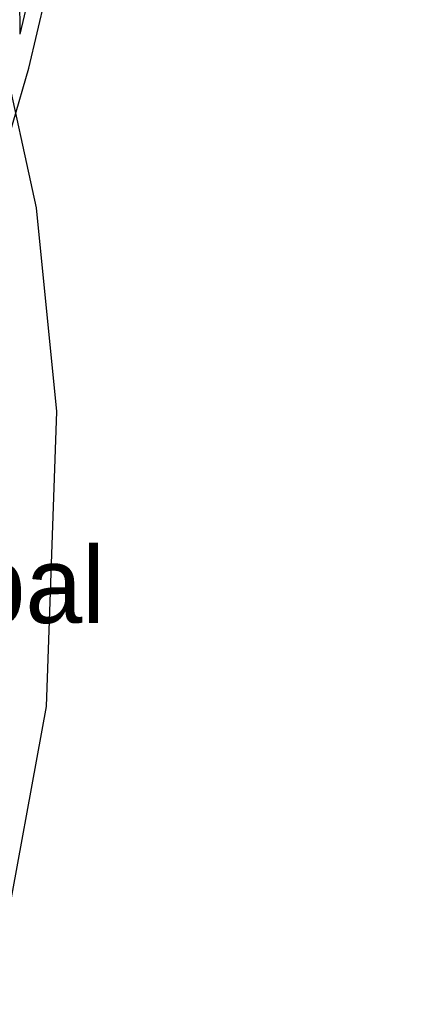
# Model space of a CAD drawing. Header units: feet. Extents: x -79 to 198, y -22 to 181.
# Tile 121 of 256: x 130 to 136, y 45 to 60. Entities that reach past the tile are written whole.
import ezdxf
from ezdxf.enums import TextEntityAlignment as Align

# ---------------------------------------------------------------- set-up
doc = ezdxf.new("R2010")
doc.units = ezdxf.units.FT
for name, color, linetype in [('A-AREA-UNIDAD', 30, 'CONTINUOUS'), ('A-LINEA', 7, 'CONTINUOUS'), ('A-NOMBRE-ESPACIO', 2, 'CONTINUOUS')]:
    doc.layers.add(name, color=color, linetype=linetype)

msp = doc.modelspace()

# ---------------------------------------------------------------- linework, layer by layer
at = {"layer": 'A-AREA-UNIDAD'}
msp.add_lwpolyline([(106.912, 44.2844), (118.752, 41.44), (119.808, 41.4044), (119.84, 40.32), (119.392, 38.56), (125.872, 37.0489), (126.032, 36.8), (128.192, 40.8), (129.792, 45.4933), (130.48, 49.2444), (130.64, 53.8844), (130.32, 57.0844), (129.28, 61.8489), (128.928, 64.9244), (128.992, 69.2444), (129.6, 72.8889), (128.8, 72.8889), (118.048, 75.4133), (118, 75.6444), (117.472, 75.7689), (116.24, 75.68), (104.08, 78.5244)], dxfattribs=at)
at = {"layer": 'A-LINEA'}
for p, q in [((136.1961, 84.8822), (130.1969, 59.2823)), ((135.8299, 84.4634), (130.0562, 59.815)), ((135.8299, 84.4634), (130.0562, 59.815)), ((129.9544, 72.9124), (130.0562, 59.815)), ((121.5643, 29.6064), (130.1983, 59.2834))]:
    msp.add_line(p, q, dxfattribs=at)

# ---------------------------------------------------------------- texts
at = {"layer": 'A-NOMBRE-ESPACIO'}
msp.add_text('Dorm. principal', height=1.2, dxfattribs=at).set_placement((126, 50.56), align=Align.CENTER)

doc.saveas('drawing.dxf')
